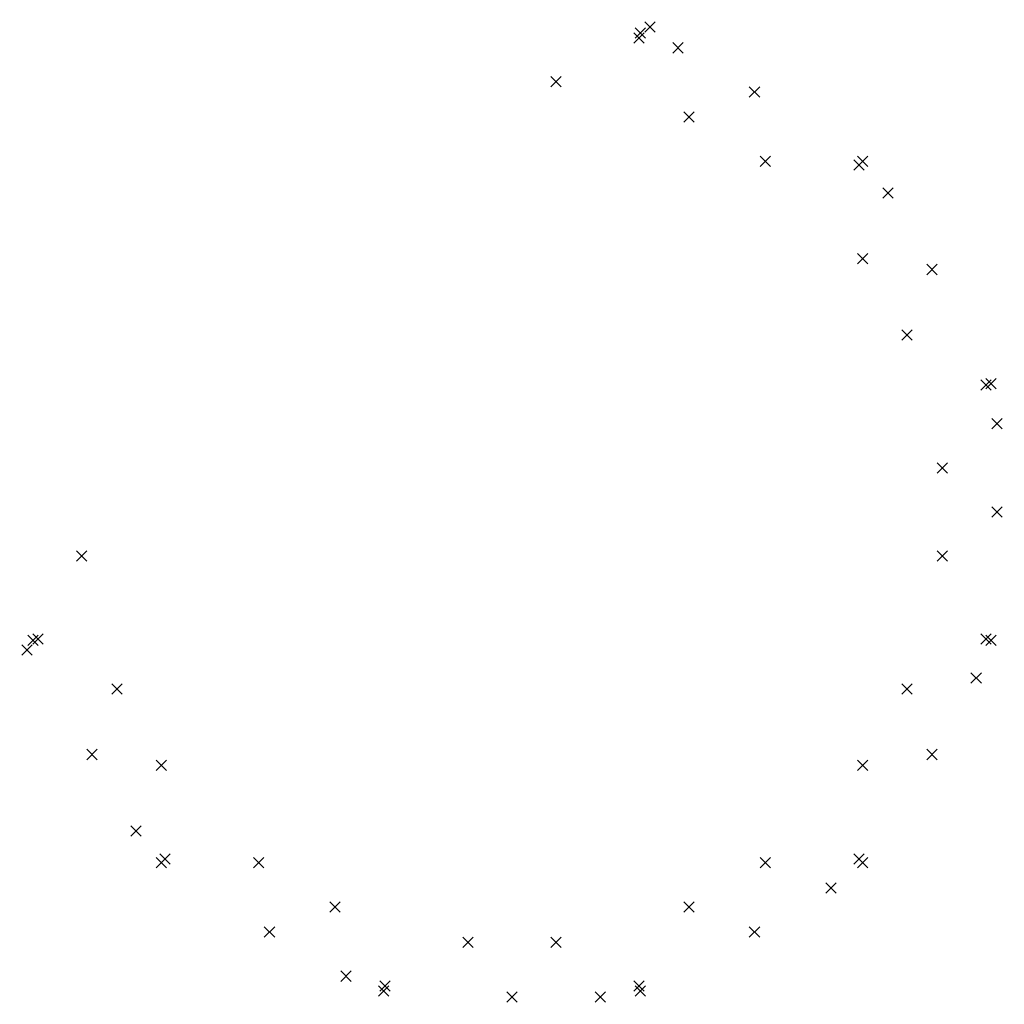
# Model space of a CAD drawing. Header units: millimetres. Extents: x 274596 to 660162, y 141333 to 298920.
# Tile 1 of 165: x 275229 to 278083, y 291068 to 293922. Entities that reach past the tile are written whole.
import ezdxf

# ---------------------------------------------------------------- set-up
doc = ezdxf.new("R2010")
doc.units = ezdxf.units.MM
doc.header["$LTSCALE"] = 400
doc.header["$PDMODE"] = 3
doc.header["$PDSIZE"] = 15

msp = doc.modelspace()

# ---------------------------------------------------------------- linework, layer by layer
for p in [(277028.46771, 293883.08978), (277056.46901, 293900.53575), (277024.66307, 293868.89067), (277024.66307, 293868.89067), (277024.66307, 293868.89067), (277137.64852, 293840.19908), (276784.44846, 293742.5027), (277359.35104, 293712.19907), (277169.59777, 293639.30451), (277391.16796, 293511.34872), (277672.78837, 293511.09107), (277662.3939, 293500.6966), (277662.3939, 293500.6966), (277745.89638, 293419.35623), (277673.11796, 293229.40181), (277873.89638, 293197.65372), (277801.02547, 293007.80375), (278030.58797, 292862.96577), (278030.58797, 292862.96577), (278030.58797, 292862.96577), (278044.78708, 292866.77041), (278062.23304, 292750.77171), (277904.22787, 292622.65556), (278062.23304, 292494.7717), (275408.71014, 292366.88786), (277904.2, 292366.79226), (275268.15094, 292122.773), (275282.35005, 292126.57764), (275282.35005, 292126.57764), (275282.35005, 292126.57764), (278030.58797, 292126.57764), (278030.58797, 292126.57764), (278044.78708, 292122.773), (275250.70497, 292094.77171), (278001.89638, 292013.59219), (275511.91254, 291981.73967), (277801.00181, 291981.64294), (275439.04163, 291791.8897), (277873.89637, 291791.88968), (275639.82006, 291760.14161), (277673.04602, 291760.07275), (275567.04164, 291570.18719), (275650.54411, 291488.84682), (275650.54411, 291488.84682), (277662.3939, 291488.84682), (277662.3939, 291488.84682), (277662.3939, 291488.84682), (275640.14964, 291478.45235), (275921.77005, 291478.19469), (277391.0991, 291478.12276), (277672.78837, 291478.45235), (277581.05353, 291405.34434), (276143.34024, 291350.23891), (277169.50105, 291350.21524), (275953.58698, 291277.34435), (277359.35102, 291277.34433), (276528.48956, 291247.04071), (276784.35286, 291247.01284), (276175.28949, 291149.34434), (276288.27494, 291120.65275), (276288.27494, 291120.65275), (276288.27494, 291120.65275), (277024.66307, 291120.65275), (277024.66307, 291120.65275), (276284.4703, 291106.45364), (276656.469, 291089.00767), (276912.46901, 291089.00767), (277028.46771, 291106.45364)]:
    msp.add_point(p)

doc.saveas('drawing.dxf')
